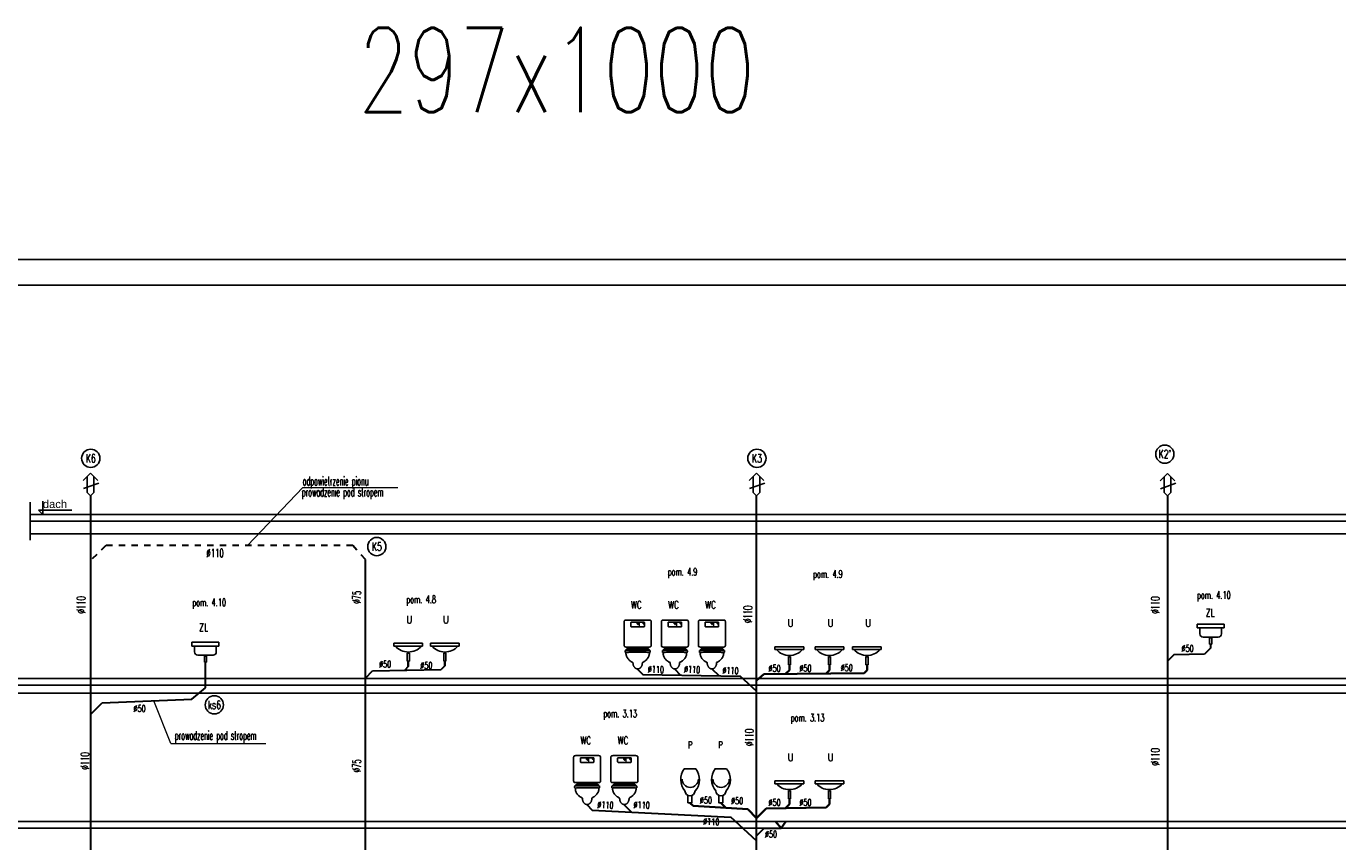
# Model space of a CAD drawing. Header units: millimetres. Extents: x -34676 to 172266, y 39940 to 476087.
# Tile 209 of 256: x 97708 to 128836, y 290761 to 310113. Entities that reach past the tile are written whole.
import ezdxf
from ezdxf.enums import TextEntityAlignment as Align
from ezdxf.lldxf.tags import DXFTag

# ---------------------------------------------------------------- set-up
doc = ezdxf.new("R2010")
doc.units = ezdxf.units.MM
doc.header["$MEASUREMENT"] = 0
doc.linetypes.add('DASHED', pattern=[2, 1, -1])
for name, color, linetype in [('#armatura', 255, 'Continuous'), ('#kan_san-op', 34, 'Continuous'), ('_opis', 7, 'Continuous'), ('IS_Opisy_działek_Therm', 7, 'SOLID'), ('ODCINKI', 7, 'Continuous')]:
    doc.layers.add(name, color=color, linetype=linetype)
doc.layers.add('#ks', color=34, linetype='Continuous', lineweight=30)
doc.layers.add('IS_Opisy_działek_Wodociag', color=7, linetype='SOLID', true_color=0x000000)
doc.styles.add('GLOWNE', font='romans.shx', dxfattribs={"width": 0.8})
doc.styles.add('ROMANS', font='romans', dxfattribs={"width": 0.6})
doc.styles.get("Standard").update_dxf_attribs({"font": 'arial.ttf'})
tags = doc.linetypes.add('SOLID', pattern=[10, 10, 0]).pattern_tags.tags
tags[6:7] = [DXFTag(74, 4), DXFTag(75, 0), DXFTag(340, '0'), DXFTag(46, 0.0), DXFTag(50, 0.0), DXFTag(44, 0.0), DXFTag(45, 0.0)]
tags[4:5] = [DXFTag(74, 4), DXFTag(75, 0), DXFTag(340, '0'), DXFTag(46, 0.0), DXFTag(50, 0.0), DXFTag(44, 0.0), DXFTag(45, 0.0)]

# ---------------------------------------------------------------- blocks, each defined once
blk = doc.blocks.new('AD201B8')
at = {"layer": '#ks', "color": 7, "lineweight": -3, "ltscale": 0.01, "const_width": 3.2}
for points in [[(4, 127.2), (4, 116)], [(-4.8, 68), (-4.8, 60)], [(4.8, 68), (4.8, 60)]]:
    blk.add_lwpolyline(points, dxfattribs=at)
at = {"layer": '#ks', "color": 7, "linetype": 'Continuous', "lineweight": -3}
for points, knots in [([(-32, 124), (-32, 124.7), (-32, 125.9), (-32, 127.5), (-31.9, 128.8), (-31.7, 129.9), (-31.3, 130.7), (-30.7, 131.3), (-29.9, 131.7), (-28.8, 131.9), (-27.5, 132), (-25.9, 132), (-24.7, 132), (-24, 132)], [0, 0, 0, 0, 0.01243432, 0.02261803, 0.03080098, 0.03729996, 0.0425926, 0.04742706, 0.0527197, 0.05921868, 0.06740164, 0.07758535, 0.09001967, 0.09001967, 0.09001967, 0.09001967]), ([(24, 132), (24.7, 132), (25.9, 132), (27.5, 132), (28.8, 131.9), (29.9, 131.7), (30.7, 131.3), (31.3, 130.7), (31.7, 129.9), (31.9, 128.8), (32, 127.5), (32, 125.9), (32, 124.7), (32, 124)], [0, 0, 0, 0, 0.01243432, 0.02261803, 0.03080098, 0.03729996, 0.0425926, 0.04742706, 0.0527197, 0.05921868, 0.06740164, 0.07758535, 0.09001967, 0.09001967, 0.09001967, 0.09001967]), ([(32, 124), (32, 122.6), (32, 119.9), (32, 116), (32, 112.2), (32, 108.6), (32, 104.8), (32, 101), (32, 96.9), (32, 92.4), (32, 87.5), (32, 81.9), (32, 78.1), (32, 76)], [0, 0, 0, 0, 0.0261458, 0.0504884, 0.073704, 0.0964688, 0.1194591, 0.1433509, 0.1688204, 0.196544, 0.2271976, 0.2614576, 0.3, 0.3, 0.3, 0.3]), ([(-24, 68), (-24.7, 68), (-25.9, 68), (-27.5, 68), (-28.8, 68.1), (-29.9, 68.3), (-30.7, 68.7), (-31.3, 69.3), (-31.7, 70.1), (-31.9, 71.2), (-32, 72.5), (-32, 74.1), (-32, 75.3), (-32, 76)], [0, 0, 0, 0, 0.01243432, 0.02261803, 0.03080098, 0.03729996, 0.0425926, 0.04742706, 0.0527197, 0.05921868, 0.06740164, 0.07758535, 0.09001967, 0.09001967, 0.09001967, 0.09001967]), ([(24, 68), (22.6, 68), (19.9, 68), (16, 68), (12.2, 68), (8.6, 68), (4.8, 68), (1, 68), (-3.1, 68), (-7.6, 68), (-12.5, 68), (-18.1, 68), (-21.9, 68), (-24, 68)], [0, 0, 0, 0, 0.0261458, 0.0504884, 0.073704, 0.0964688, 0.1194591, 0.1433509, 0.1688204, 0.196544, 0.2271976, 0.2614576, 0.3, 0.3, 0.3, 0.3]), ([(32, 76), (32, 75.3), (32, 74.1), (32, 72.5), (31.9, 71.2), (31.7, 70.1), (31.3, 69.3), (30.7, 68.7), (29.9, 68.3), (28.8, 68.1), (27.5, 68), (25.9, 68), (24.7, 68), (24, 68)], [0, 0, 0, 0, 0.01243432, 0.02261803, 0.03080098, 0.03729996, 0.0425926, 0.04742706, 0.0527197, 0.05921868, 0.06740164, 0.07758535, 0.09001967, 0.09001967, 0.09001967, 0.09001967])]:
    blk.add_open_spline(points, degree=3, knots=knots, dxfattribs=at)
for points in [[(-24, 132), (-22.5, 132), (-19.6, 132), (-15.3, 132), (-10.9, 132), (-6.5, 132), (-2.2, 132), (2.2, 132), (6.5, 132), (10.9, 132), (15.3, 132), (19.6, 132), (22.5, 132), (24, 132)], [(-32, 76), (-32, 77.5), (-32, 80.4), (-32, 84.7), (-32, 89.1), (-32, 93.5), (-32, 97.8), (-32, 102.2), (-32, 106.5), (-32, 110.9), (-32, 115.3), (-32, 119.6), (-32, 122.5), (-32, 124)]]:
    blk.add_open_spline(points, degree=3, dxfattribs=at)
at = {"layer": '#ks', "color": 7, "lineweight": -3, "ltscale": 0.01}
for points, knots in [([(-16, 124), (-16, 124.3), (-16, 124.7), (-16, 125.4), (-15.9, 125.9), (-15.9, 126.4), (-15.7, 126.7), (-15.5, 126.9), (-15.2, 127.1), (-14.7, 127.1), (-14.2, 127.2), (-13.5, 127.2), (-13.1, 127.2), (-12.8, 127.2)], [0, 0, 0, 0, 0.00497373, 0.00904721, 0.01232039, 0.01491998, 0.01703704, 0.01897083, 0.02108788, 0.02368747, 0.02696065, 0.03103414, 0.03600787, 0.03600787, 0.03600787, 0.03600787]), ([(-12.8, 127.2), (-12, 127.2), (-10.4, 127.2), (-8.2, 127.2), (-6.1, 127.2), (-4.1, 127.2), (-2.2, 127.2), (-0.2, 127.2), (1.9, 127.2), (4.2, 127.2), (6.8, 127.2), (9.7, 127.2), (11.7, 127.2), (12.8, 127.2)], [0, 0, 0, 0, 0.015447, 0.0293614, 0.0421938, 0.0543952, 0.0664162, 0.0787077, 0.0917205, 0.1059053, 0.121713, 0.1395943, 0.16, 0.16, 0.16, 0.16]), ([(-0.8, 126.4), (-0.8, 126.3), (-0.8, 126.2), (-0.9, 126), (-0.9, 125.7), (-1, 125.5), (-1.1, 125.3), (-1.3, 125.1), (-1.4, 124.9), (-1.5, 124.7), (-1.5, 124.4), (-1.6, 124.2), (-1.6, 124.1), (-1.6, 124)], [0, 0, 0, 0, 0.0013686, 0.00276912, 0.00421381, 0.00569952, 0.00721335, 0.0087371, 0.01025093, 0.01173665, 0.01318133, 0.01458185, 0.01595045, 0.01595045, 0.01595045, 0.01595045]), ([(0, 124), (0, 124.1), (0, 124.2), (-0.1, 124.4), (-0.1, 124.7), (-0.2, 124.9), (-0.3, 125.1), (-0.5, 125.3), (-0.6, 125.5), (-0.7, 125.7), (-0.7, 126), (-0.8, 126.2), (-0.8, 126.3), (-0.8, 126.4)], [0, 0, 0, 0, 0.0013686, 0.00276912, 0.00421381, 0.00569952, 0.00721335, 0.0087371, 0.01025093, 0.01173665, 0.01318133, 0.01458185, 0.01595045, 0.01595045, 0.01595045, 0.01595045]), ([(0.8, 124.8), (0.8, 124.7), (0.8, 124.6), (0.7, 124.4), (0.7, 124.1), (0.6, 123.9), (0.5, 123.7), (0.3, 123.5), (0.2, 123.3), (0.1, 123.1), (0.1, 122.8), (0, 122.6), (0, 122.5), (0, 122.4)], [0, 0, 0, 0, 0.0013686, 0.00276912, 0.00421381, 0.00569952, 0.00721335, 0.0087371, 0.01025093, 0.01173665, 0.01318133, 0.01458185, 0.01595045, 0.01595045, 0.01595045, 0.01595045]), ([(1.6, 122.4), (1.6, 122.5), (1.6, 122.6), (1.5, 122.8), (1.5, 123.1), (1.4, 123.3), (1.3, 123.5), (1.1, 123.7), (1, 123.9), (0.9, 124.1), (0.9, 124.4), (0.8, 124.6), (0.8, 124.7), (0.8, 124.8)], [0, 0, 0, 0, 0.0013686, 0.00276912, 0.00421381, 0.00569952, 0.00721335, 0.0087371, 0.01025093, 0.01173665, 0.01318133, 0.01458185, 0.01595045, 0.01595045, 0.01595045, 0.01595045]), ([(2.4, 126.4), (2.4, 126.3), (2.4, 126.2), (2.3, 126), (2.3, 125.7), (2.2, 125.5), (2.1, 125.3), (1.9, 125.1), (1.8, 124.9), (1.7, 124.7), (1.7, 124.4), (1.6, 124.2), (1.6, 124.1), (1.6, 124)], [0, 0, 0, 0, 0.0013686, 0.00276912, 0.00421381, 0.00569952, 0.00721335, 0.0087371, 0.01025093, 0.01173665, 0.01318133, 0.01458185, 0.01595045, 0.01595045, 0.01595045, 0.01595045]), ([(3.2, 124), (3.2, 124.1), (3.2, 124.2), (3.1, 124.4), (3.1, 124.7), (3, 124.9), (2.9, 125.1), (2.7, 125.3), (2.6, 125.5), (2.5, 125.7), (2.5, 126), (2.4, 126.2), (2.4, 126.3), (2.4, 126.4)], [0, 0, 0, 0, 0.0013686, 0.00276912, 0.00421381, 0.00569952, 0.00721335, 0.0087371, 0.01025093, 0.01173665, 0.01318133, 0.01458185, 0.01595045, 0.01595045, 0.01595045, 0.01595045]), ([(12.8, 127.2), (13.1, 127.2), (13.5, 127.2), (14.2, 127.2), (14.7, 127.1), (15.2, 127.1), (15.5, 126.9), (15.7, 126.7), (15.9, 126.4), (15.9, 125.9), (16, 125.4), (16, 124.7), (16, 124.3), (16, 124)], [0, 0, 0, 0, 0.00497373, 0.00904721, 0.01232039, 0.01491998, 0.01703704, 0.01897083, 0.02108788, 0.02368747, 0.02696065, 0.03103414, 0.03600787, 0.03600787, 0.03600787, 0.03600787]), ([(13.6, 126.4), (13.6, 126.3), (13.6, 126.2), (13.5, 126), (13.5, 125.7), (13.4, 125.5), (13.3, 125.3), (13.1, 125.1), (13, 124.9), (12.9, 124.7), (12.9, 124.4), (12.8, 124.2), (12.8, 124.1), (12.8, 124)], [0, 0, 0, 0, 0.0013686, 0.00276912, 0.00421381, 0.00569952, 0.00721335, 0.0087371, 0.01025093, 0.01173665, 0.01318133, 0.01458185, 0.01595045, 0.01595045, 0.01595045, 0.01595045]), ([(14.4, 124), (14.4, 124.1), (14.4, 124.2), (14.3, 124.4), (14.3, 124.7), (14.2, 124.9), (14.1, 125.1), (13.9, 125.3), (13.8, 125.5), (13.7, 125.7), (13.7, 126), (13.6, 126.2), (13.6, 126.3), (13.6, 126.4)], [0, 0, 0, 0, 0.0013686, 0.00276912, 0.00421381, 0.00569952, 0.00721335, 0.0087371, 0.01025093, 0.01173665, 0.01318133, 0.01458185, 0.01595045, 0.01595045, 0.01595045, 0.01595045]), ([(-16, 119.2), (-16, 119.4), (-16, 119.8), (-16, 120.3), (-16, 120.7), (-16, 121.1), (-16, 121.4), (-16, 121.8), (-16, 122.1), (-16, 122.5), (-16, 122.9), (-16, 123.4), (-16, 123.8), (-16, 124)], [0, 0, 0, 0, 0.00374155, 0.00687453, 0.00953418, 0.01185575, 0.01397446, 0.01602554, 0.01814425, 0.02046582, 0.02312547, 0.02625845, 0.03, 0.03, 0.03, 0.03]), ([(-12.8, 116), (-13.1, 116), (-13.5, 116), (-14.2, 116), (-14.7, 116.1), (-15.2, 116.1), (-15.5, 116.3), (-15.7, 116.5), (-15.9, 116.8), (-15.9, 117.3), (-16, 117.8), (-16, 118.5), (-16, 118.9), (-16, 119.2)], [0, 0, 0, 0, 0.00497373, 0.00904721, 0.01232039, 0.01491998, 0.01703704, 0.01897083, 0.02108788, 0.02368747, 0.02696065, 0.03103414, 0.03600787, 0.03600787, 0.03600787, 0.03600787]), ([(12.8, 116), (11.9, 116), (10.2, 116), (7.8, 116), (5.7, 116), (3.8, 116), (2.1, 116), (0.3, 116), (-1.7, 116), (-3.8, 116), (-6.4, 116), (-9.4, 116), (-11.6, 116), (-12.8, 116)], [0, 0, 0, 0, 0.0174756, 0.0322014, 0.0448986, 0.0562885, 0.0670924, 0.0780316, 0.0898272, 0.1032006, 0.118873, 0.1375657, 0.16, 0.16, 0.16, 0.16]), ([(-1.6, 124), (-1.6, 124), (-1.6, 124), (-1.6, 123.9), (-1.6, 123.8), (-1.6, 123.8), (-1.5, 123.7), (-1.5, 123.5), (-1.4, 123.4), (-1.3, 123.3), (-1.2, 123.3), (-1, 123.2), (-0.9, 123.2), (-0.8, 123.2)], [0, 0, 0, 0, 0.000116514, 0.000436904, 0.000919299, 0.001525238, 0.002221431, 0.002982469, 0.003794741, 0.004661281, 0.005605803, 0.006672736, 0.007921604, 0.007921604, 0.007921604, 0.007921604]), ([(-0.8, 123.2), (-0.7, 123.2), (-0.6, 123.2), (-0.4, 123.3), (-0.3, 123.3), (-0.2, 123.4), (-0.1, 123.5), (-0.1, 123.7), (0, 123.8), (0, 123.8), (0, 123.9), (0, 124), (0, 124), (0, 124)], [0, 0, 0, 0, 0.001248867, 0.002315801, 0.003260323, 0.004126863, 0.004939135, 0.005700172, 0.006396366, 0.007002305, 0.007484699, 0.007805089, 0.007921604, 0.007921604, 0.007921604, 0.007921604]), ([(0, 122.4), (0, 122.4), (0, 122.4), (0, 122.3), (0, 122.2), (0, 122.2), (0.1, 122.1), (0.1, 121.9), (0.2, 121.8), (0.3, 121.7), (0.4, 121.7), (0.6, 121.6), (0.7, 121.6), (0.8, 121.6)], [0, 0, 0, 0, 0.000116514, 0.000436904, 0.000919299, 0.001525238, 0.002221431, 0.002982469, 0.003794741, 0.004661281, 0.005605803, 0.006672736, 0.007921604, 0.007921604, 0.007921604, 0.007921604]), ([(0.8, 121.6), (0.9, 121.6), (1, 121.6), (1.2, 121.7), (1.3, 121.7), (1.4, 121.8), (1.5, 121.9), (1.5, 122.1), (1.6, 122.2), (1.6, 122.2), (1.6, 122.3), (1.6, 122.4), (1.6, 122.4), (1.6, 122.4)], [0, 0, 0, 0, 0.001248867, 0.002315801, 0.003260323, 0.004126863, 0.004939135, 0.005700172, 0.006396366, 0.007002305, 0.007484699, 0.007805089, 0.007921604, 0.007921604, 0.007921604, 0.007921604]), ([(1.6, 124), (1.6, 124), (1.6, 124), (1.6, 123.9), (1.6, 123.8), (1.6, 123.8), (1.7, 123.7), (1.7, 123.5), (1.8, 123.4), (1.9, 123.3), (2, 123.3), (2.2, 123.2), (2.3, 123.2), (2.4, 123.2)], [0, 0, 0, 0, 0.000116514, 0.000436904, 0.000919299, 0.001525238, 0.002221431, 0.002982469, 0.003794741, 0.004661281, 0.005605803, 0.006672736, 0.007921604, 0.007921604, 0.007921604, 0.007921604]), ([(2.4, 123.2), (2.5, 123.2), (2.6, 123.2), (2.8, 123.3), (2.9, 123.3), (3, 123.4), (3.1, 123.5), (3.1, 123.7), (3.2, 123.8), (3.2, 123.8), (3.2, 123.9), (3.2, 124), (3.2, 124), (3.2, 124)], [0, 0, 0, 0, 0.001248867, 0.002315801, 0.003260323, 0.004126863, 0.004939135, 0.005700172, 0.006396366, 0.007002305, 0.007484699, 0.007805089, 0.007921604, 0.007921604, 0.007921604, 0.007921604]), ([(12.8, 124), (12.8, 124), (12.8, 124), (12.8, 123.9), (12.8, 123.8), (12.8, 123.8), (12.9, 123.7), (12.9, 123.5), (13, 123.4), (13.1, 123.3), (13.2, 123.3), (13.4, 123.2), (13.5, 123.2), (13.6, 123.2)], [0, 0, 0, 0, 0.000116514, 0.000436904, 0.000919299, 0.001525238, 0.002221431, 0.002982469, 0.003794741, 0.004661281, 0.005605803, 0.006672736, 0.007921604, 0.007921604, 0.007921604, 0.007921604]), ([(16, 119.2), (16, 118.9), (16, 118.5), (16, 117.8), (15.9, 117.3), (15.9, 116.8), (15.7, 116.5), (15.5, 116.3), (15.2, 116.1), (14.7, 116.1), (14.2, 116), (13.5, 116), (13.1, 116), (12.8, 116)], [0, 0, 0, 0, 0.00497373, 0.00904721, 0.01232039, 0.01491998, 0.01703704, 0.01897083, 0.02108788, 0.02368747, 0.02696065, 0.03103414, 0.03600787, 0.03600787, 0.03600787, 0.03600787]), ([(13.6, 123.2), (13.7, 123.2), (13.8, 123.2), (14, 123.3), (14.1, 123.3), (14.2, 123.4), (14.3, 123.5), (14.3, 123.7), (14.4, 123.8), (14.4, 123.8), (14.4, 123.9), (14.4, 124), (14.4, 124), (14.4, 124)], [0, 0, 0, 0, 0.001248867, 0.002315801, 0.003260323, 0.004126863, 0.004939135, 0.005700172, 0.006396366, 0.007002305, 0.007484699, 0.007805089, 0.007921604, 0.007921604, 0.007921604, 0.007921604]), ([(16, 124), (16, 123.8), (16, 123.4), (16, 122.9), (16, 122.5), (16, 122.1), (16, 121.8), (16, 121.4), (16, 121.1), (16, 120.7), (16, 120.3), (16, 119.8), (16, 119.4), (16, 119.2)], [0, 0, 0, 0, 0.00374155, 0.00687453, 0.00953418, 0.01185575, 0.01397446, 0.01602554, 0.01814425, 0.02046582, 0.02312547, 0.02625845, 0.03, 0.03, 0.03, 0.03]), ([(-28, 60), (-27.9, 60.2), (-27.8, 60.6), (-27.5, 61.2), (-27.2, 61.8), (-26.9, 62.3), (-26.5, 62.7), (-26.1, 63.1), (-25.7, 63.4), (-25.3, 63.7), (-24.9, 63.9), (-24.4, 64), (-24.1, 64), (-24, 64)], [0, 0, 0, 0, 0.00423186, 0.00830097, 0.01220149, 0.01592844, 0.01947867, 0.02285217, 0.02605368, 0.02909475, 0.03199625, 0.03479091, 0.03752535, 0.03752535, 0.03752535, 0.03752535]), ([(-24, 64), (-21.8, 64), (-17.8, 64), (-12.5, 64), (-8.3, 64), (-4.8, 64), (-1.7, 64), (1.2, 64), (4.2, 64), (7.8, 64), (12.2, 64), (17.7, 64), (21.7, 64), (24, 64)], [0, 0, 0, 0, 0.0413599, 0.0740195, 0.0999399, 0.1210819, 0.1394065, 0.1568745, 0.175447, 0.1970849, 0.2237491, 0.2574005, 0.3, 0.3, 0.3, 0.3]), ([(24, 64), (24.1, 64), (24.4, 64), (24.9, 63.9), (25.3, 63.7), (25.7, 63.4), (26.1, 63.1), (26.5, 62.7), (26.9, 62.3), (27.2, 61.8), (27.5, 61.2), (27.8, 60.6), (27.9, 60.2), (28, 60)], [0, 0, 0, 0, 0.00273444, 0.00552909, 0.00843059, 0.01147167, 0.01467318, 0.01804667, 0.02159691, 0.02532386, 0.02922438, 0.03329349, 0.03752535, 0.03752535, 0.03752535, 0.03752535]), ([(-28, 60), (-28.1, 60), (-28.4, 60), (-28.7, 60), (-29, 60), (-29.2, 59.9), (-29.4, 59.8), (-29.5, 59.6), (-29.5, 59.4), (-29.6, 59), (-29.6, 58.7), (-29.6, 58.2), (-29.6, 57.8), (-29.6, 57.6)], [0, 0, 0, 0, 0.00248688, 0.00452447, 0.00616882, 0.00750526, 0.00868128, 0.00991384, 0.01141668, 0.01334144, 0.01579113, 0.01884568, 0.02257596, 0.02257596, 0.02257596, 0.02257596]), ([(-29.6, 57.6), (-29.6, 57.5), (-29.6, 57.2), (-29.6, 56.8), (-29.6, 56.5), (-29.5, 56.2), (-29.5, 55.9), (-29.4, 55.7), (-29.2, 55.5), (-29, 55.4), (-28.7, 55.3), (-28.4, 55.2), (-28.1, 55.2), (-28, 55.2)], [0, 0, 0, 0, 0.00260332, 0.00495928, 0.00707154, 0.00895171, 0.01062718, 0.01215261, 0.01362068, 0.01515861, 0.01690281, 0.01897256, 0.0214625, 0.0214625, 0.0214625, 0.0214625]), ([(28, 60), (26.2, 60), (22.6, 60), (17.2, 60), (11.9, 60), (6.6, 60), (1.4, 60), (-3.7, 60), (-8.8, 60), (-13.7, 60), (-18.6, 60), (-23.3, 60), (-26.5, 60), (-28, 60)], [0, 0, 0, 0, 0.0339594, 0.0676258, 0.1009542, 0.1338993, 0.1664162, 0.1984598, 0.229985, 0.2609467, 0.2912998, 0.3209992, 0.35, 0.35, 0.35, 0.35]), ([(-28, 55.2), (-26.3, 55.3), (-22.8, 55.4), (-17.6, 55.6), (-12.5, 55.7), (-7.3, 55.8), (-2.2, 55.8), (2.8, 55.8), (7.9, 55.8), (12.9, 55.7), (18, 55.6), (23, 55.4), (26.3, 55.3), (28, 55.2)], [0, 0, 0, 0, 0.0326306, 0.0650275, 0.0972149, 0.1292172, 0.1610589, 0.1927644, 0.2243581, 0.2558647, 0.2873085, 0.3187141, 0.350106, 0.350106, 0.350106, 0.350106]), ([(-28, 55.2), (-28, 54), (-27.9, 51.8), (-27.3, 48.6), (-26.4, 45.7), (-25.2, 43.2), (-23.8, 40.9), (-22.1, 38.9), (-20.2, 37.1), (-18.1, 35.4), (-15.9, 33.9), (-13.6, 32.5), (-12, 31.6), (-11.2, 31.2)], [0, 0, 0, 0, 0.022009, 0.0420139, 0.0604947, 0.0779125, 0.0946803, 0.1111371, 0.1275324, 0.1440256, 0.1606965, 0.1775602, 0.1945849, 0.1945849, 0.1945849, 0.1945849]), ([(-11.2, 31.2), (-11.2, 30.4), (-11.1, 28.7), (-10.7, 26.4), (-10.1, 24.3), (-9.3, 22.4), (-8.3, 20.7), (-7.2, 19.3), (-5.9, 18.1), (-4.5, 17.2), (-3, 16.5), (-1.5, 16.1), (-0.5, 16), (0, 16)], [0, 0, 0, 0, 0.0157588, 0.0304114, 0.0440832, 0.05689, 0.068938, 0.0803261, 0.091148, 0.1014962, 0.1114679, 0.1211705, 0.1307285, 0.1307285, 0.1307285, 0.1307285]), ([(0, 16), (0.5, 16), (1.5, 16.1), (3, 16.5), (4.5, 17.2), (5.9, 18.1), (7.2, 19.3), (8.3, 20.7), (9.3, 22.4), (10.1, 24.3), (10.7, 26.4), (11.1, 28.7), (11.2, 30.4), (11.2, 31.2)], [0, 0, 0, 0, 0.009558, 0.0192606, 0.0292323, 0.0395805, 0.0504023, 0.0617905, 0.0738385, 0.0866453, 0.1003171, 0.1149697, 0.1307285, 0.1307285, 0.1307285, 0.1307285]), ([(11.2, 31.2), (11.9, 31.6), (13.4, 32.5), (15.6, 33.9), (17.7, 35.4), (19.8, 37.1), (21.7, 38.9), (23.5, 40.9), (25, 43.2), (26.3, 45.7), (27.3, 48.6), (27.9, 51.8), (28, 54), (28, 55.2)], [0, 0, 0, 0, 0.0160517, 0.0323232, 0.0487165, 0.0651746, 0.0817004, 0.0983761, 0.11538, 0.1329948, 0.1516015, 0.1716595, 0.193675, 0.193675, 0.193675, 0.193675]), ([(29.6, 57.6), (29.6, 57.8), (29.6, 58.2), (29.6, 58.7), (29.6, 59), (29.5, 59.4), (29.5, 59.6), (29.4, 59.8), (29.2, 59.9), (29, 60), (28.7, 60), (28.4, 60), (28.1, 60), (28, 60)], [0, 0, 0, 0, 0.00373029, 0.00678483, 0.00923453, 0.01115929, 0.01266213, 0.01389468, 0.0150707, 0.01640714, 0.0180515, 0.02008909, 0.02257596, 0.02257596, 0.02257596, 0.02257596]), ([(28, 55.2), (28.1, 55.2), (28.4, 55.2), (28.7, 55.3), (29, 55.4), (29.2, 55.5), (29.4, 55.7), (29.5, 55.9), (29.5, 56.2), (29.6, 56.5), (29.6, 56.8), (29.6, 57.2), (29.6, 57.5), (29.6, 57.6)], [0, 0, 0, 0, 0.00248994, 0.00455969, 0.00630389, 0.00784182, 0.00930989, 0.01083532, 0.01251079, 0.01439096, 0.01650323, 0.01885919, 0.0214625, 0.0214625, 0.0214625, 0.0214625])]:
    blk.add_open_spline(points, degree=3, knots=knots, dxfattribs=at)
at = {"layer": '#armatura', "color": 7, "style": 'ROMANS', "width": 0.75}
blk.add_text('WC', height=18, dxfattribs=at).set_placement((-16.1, 159.1))
blk = doc.blocks.new('AD201A8')
at = {"layer": '#armatura', "color": 7, "ltscale": 0.008}
for p, q in [((-33.8, 90), (34.3, 90)), ((-33.8, 90), (-33.8, 83)), ((34.3, 83), (-33.8, 83)), ((-2.6, 66.1), (-2.6, 47.3)), ((2.6, 66.1), (-2.6, 66.1)), ((2.6, 47.3), (2.6, 66.1)), ((34.3, 90), (34.3, 83)), ((2.6, 47.3), (-2.6, 47.3))]:
    blk.add_line(p, q, dxfattribs=at)
blk.add_arc((0, 110.6), 41.4, 221.7425, 318.4821, dxfattribs=at)
at = {"layer": '#armatura', "color": 7, "style": 'ROMANS', "width": 0.75}
blk.add_text('U', height=18, dxfattribs=at).set_placement((-9.1, 137.1))
blk = doc.blocks.new('A$C51EE0A61')
at = {"layer": '#armatura', "color": 7, "ltscale": 0.008}
for p, q in [((0, 91), (639, 91)), ((0, 0), (0, 91)), ((639, 0), (0, 0)), ((64, 0), (579, 0)), ((639, 91), (639, 0))]:
    blk.add_line(p, q, dxfattribs=at)

msp = doc.modelspace()

# ---------------------------------------------------------------- linework, layer by layer
at = {"layer": '#armatura', "color": 7, "ltscale": 0.008}
for p, q in [((125561, 295834), (125561, 295696)), ((126075, 295834), (126075, 295696)), ((101704, 295405), (101704, 295267)), ((102219, 295405), (102219, 295267)), ((125638, 295619), (125999, 295619)), ((125844, 295596), (125792, 295596)), ((125792, 295596), (125792, 295451)), ((125844, 295451), (125792, 295451)), ((125844, 295451), (125844, 295596)), ((102142, 295191), (101781, 295191)), ((101936, 295167), (101987, 295167)), ((101936, 295022), (101936, 295167)), ((101987, 295167), (101987, 295022)), ((101936, 295022), (101987, 295022)), ((113598, 292488), (113321, 292488)), ((114332, 292488), (114055, 292488))]:
    msp.add_line(p, q, dxfattribs=at)
for points in [[(113506, 291858), (113506, 291685), (113412, 291685), (113412, 291861)], [(114240, 291858), (114240, 291685), (114146, 291685), (114146, 291861)]]:
    msp.add_lwpolyline(points, dxfattribs=at)
for centre, radius, start, end in [((125638, 295696), 76.9, 180.0003, 270.0003), ((125999, 295696), 76.9, 270.0003, 0.0003), ((101781, 295267), 76.9, 179.9997, 269.9997), ((102142, 295267), 76.9, 269.9997, 359.9997), ((113654, 292242), 414, 143.6605, 221.1182), ((113287, 292236), 400, 318.2168, 38.9643), ((114389, 292242), 414, 143.6605, 221.1182), ((114021, 292236), 400, 318.2168, 38.9643), ((113467, 292246), 194, 180, 0), ((114201, 292246), 194, 180, 0), ((113462, 291970), 120, 180, 0), ((114197, 291970), 120, 180, 0)]:
    msp.add_arc(centre, radius, start, end, dxfattribs=at)
at = {"layer": '#kan_san-op', "color": 7}
for centre in [(99240, 299860), (115050, 299860), (124731, 299959), (106029, 297765), (102174, 294009)]:
    msp.add_ellipse(centre, major_axis=(-153, 153), ratio=1, start_param=3.926991, end_param=10.210176, dxfattribs=at)
at = {"layer": '#ks', "color": 34, "linetype": 'DASHED', "lineweight": 30, "ltscale": 150}
for p, q in [((99595, 297789), (99232, 297426)), ((105456, 297789), (99595, 297789)), ((105758, 297458), (105456, 297789))]:
    msp.add_line(p, q, dxfattribs=at)
at = {"layer": '#ks', "lineweight": 35}
for p, q in [((106776, 295044), (106776, 294916)), ((107644, 295044), (107644, 294938)), ((115822, 294833), (115731, 294742)), ((115822, 294962), (115822, 294833)), ((116772, 294833), (116692, 294754)), ((116772, 294962), (116772, 294833)), ((117664, 294833), (117596, 294765)), ((117664, 294962), (117664, 294833)), ((115042, 294590), (115214, 294736)), ((115214, 294736), (117596, 294765)), ((113459, 291685), (113534, 291610)), ((114193, 291685), (114316, 291562)), ((115822, 291778), (115822, 291650)), ((116772, 291778), (116772, 291650)), ((113534, 291610), (114833, 291531)), ((114833, 291531), (115042, 291322)), ((115273, 291553), (115042, 291322)), ((115273, 291553), (116692, 291570)), ((115822, 291650), (115731, 291559)), ((116772, 291650), (116692, 291570))]:
    msp.add_line(p, q, dxfattribs=at)
at = {"layer": '#ks', "color": 7, "lineweight": 35}
for p, q in [((115493, 291238), (115625, 291085)), ((115625, 291085), (115737, 291238))]:
    msp.add_line(p, q, dxfattribs=at)
at = {"layer": '_opis', "color": 7}
for p, q in [((99058, 299333), (99232, 299507)), ((99405, 299333), (99232, 299507)), ((114868, 299333), (115042, 299507)), ((115215, 299333), (115042, 299507)), ((124624, 299327), (124797, 299500)), ((124971, 299327), (124797, 299500)), ((99064, 299143), (99429, 299272)), ((99152, 299052), (99152, 299427)), ((99311, 299052), (99311, 299427)), ((114874, 299143), (115239, 299272)), ((114962, 299052), (114962, 299427)), ((115121, 299052), (115121, 299427)), ((124630, 299136), (124995, 299266)), ((124718, 299045), (124718, 299420)), ((124877, 299045), (124877, 299420)), ((99232, 298973), (99152, 299052)), ((99232, 298973), (99311, 299052)), ((115042, 298973), (114962, 299052)), ((115042, 298973), (115121, 299052)), ((124797, 298966), (124718, 299045)), ((124797, 298966), (124877, 299045))]:
    msp.add_line(p, q, dxfattribs=at)
at = {"layer": 'IS_Opisy_działek_Therm', "color": 7}
for p, q in [((72266, 304575), (172266, 304575)), ((172266, 304575), (72266, 304575)), ((171666, 303965), (74766, 303965))]:
    msp.add_line(p, q, dxfattribs=at)
at = {"layer": 'IS_Opisy_działek_Therm', "color": 252, "ltscale": 10}
msp.add_line((97798, 298821), (97798, 297921), dxfattribs=at)
at = {"layer": 'IS_Opisy_działek_Therm', "color": 7, "ltscale": 10}
for points in [[(98102, 298840), (98102, 298523)], [(98102, 298523), (97996, 298629)], [(97996, 298629), (98788, 298629)]]:
    msp.add_lwpolyline(points, dxfattribs=at)
at = {"layer": 'IS_Opisy_działek_Therm', "color": 252, "ltscale": 10}
for points in [[(97798, 298523), (151618, 298523)], [(97798, 298371), (151618, 298371)], [(97798, 298066), (151618, 298066)], [(75191, 294479), (151618, 294479)], [(75838, 294632), (151618, 294632)], [(75022, 294283), (151618, 294283)], [(75191, 291086), (151618, 291086)], [(75838, 291238), (151618, 291238)]]:
    msp.add_lwpolyline(points, dxfattribs=at)
at = {"layer": 'IS_Opisy_działek_Wodociag', "color": 7, "lineweight": 13, "ltscale": 10}
for p, q in [((102963, 297789), (104274, 299165)), ((104274, 299165), (106530, 299165)), ((101138, 293090), (100739, 294105)), ((101138, 293090), (103395, 293090))]:
    msp.add_line(p, q, dxfattribs=at)
at = {"layer": 'ODCINKI', "color": 34, "lineweight": 30}
for p, q in [((99232, 298973), (99232, 283888)), ((115042, 283562), (115042, 298973)), ((124797, 298966), (124797, 280821)), ((105758, 283577), (105758, 297458)), ((125818, 295451), (125818, 295357)), ((124948, 295194), (124797, 295043)), ((125672, 295211), (124948, 295194)), ((125818, 295357), (125672, 295211)), ((101962, 294414), (101962, 295022)), ((105758, 294644), (105929, 294816)), ((105929, 294816), (107556, 294850)), ((106776, 294916), (106691, 294831)), ((107644, 294938), (107556, 294850)), ((112210, 294862), (112342, 294731)), ((113094, 294862), (113240, 294716)), ((113982, 294861), (114144, 294706)), ((112342, 294731), (114652, 294692)), ((115042, 294335), (114652, 294692)), ((101641, 294142), (101962, 294414)), ((99232, 293784), (99512, 294054)), ((99512, 294054), (101641, 294142)), ((111011, 291645), (111142, 291514)), ((111142, 291514), (114430, 291341)), ((111895, 291645), (112075, 291465)), ((115042, 290781), (114430, 291341)), ((115042, 290899), (115217, 291074)), ((115217, 291074), (115625, 291085))]:
    msp.add_line(p, q, dxfattribs=at)

# ---------------------------------------------------------------- block references
at = {"layer": '#ks', "color": 1, "lineweight": 35, "xscale": -1, "rotation": 0.0003406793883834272}
msp.add_blockref('A$C51EE0A61', (126140, 295834), dxfattribs=at)
at = {"layer": '#ks', "color": 1, "lineweight": 35, "rotation": 359.9996593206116}
msp.add_blockref('A$C51EE0A61', (101639, 295405), dxfattribs=at)
at = {"lineweight": 50, "yscale": 10.00000000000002}
for name, p, xscale, zscale in [('AD201B8', (112220, 294701), 10.00000000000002, 10.00000000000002), ('AD201B8', (113103, 294701), 10.00000000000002, 10.00000000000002), ('AD201B8', (113982, 294701), 10.00000000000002, 10.00000000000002), ('AD201A8', (106776, 294571), -10.00000000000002, 9.999999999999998), ('AD201A8', (107644, 294571), -10.00000000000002, 9.999999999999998), ('AD201A8', (115822, 294489), -10.00000000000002, 9.999999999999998), ('AD201A8', (116772, 294489), -10.00000000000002, 9.999999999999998), ('AD201A8', (117664, 294489), -10.00000000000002, 9.999999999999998), ('AD201B8', (111020, 291484), 10.00000000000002, 10.00000000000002), ('AD201B8', (111904, 291484), 10.00000000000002, 10.00000000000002), ('AD201A8', (115822, 291305), -10.00000000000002, 9.999999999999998), ('AD201A8', (116772, 291305), -10.00000000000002, 9.999999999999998)]:
    msp.add_blockref(name, p, dxfattribs=dict(at, xscale=xscale, zscale=zscale))

# ---------------------------------------------------------------- texts
at = {"layer": '#armatura', "color": 7, "style": 'ROMANS'}
for s, height, rotation, width, p in [('pom. 4.9', 180, 0.0003, 0.6, (112933, 297077)), ('pom. 4.9', 180, 0.0003, 0.6, (116382, 297025)), ('pom. 4.10', 180, 0.0003, 0.6, (125494, 296524)), ('pom. 4.10', 180, 0.0003, 0.6, (101649, 296351)), ('pom. 4.8', 180, 0.0003, 0.6, (106729, 296423)), ('ZL', 180, 0.0003, 0.75, (125704, 296109)), ('ZL', 180, 0.0003, 0.75, (101813, 295761)), ('%%C50', 160, 359.1464, 0.7, (125128, 295272)), ('%%C50', 160, 359.1464, 0.7, (106081, 294897)), ('%%C50', 160, 359.1464, 0.7, (107060, 294867)), ('%%C110', 160, 357.571, 0.7, (112458, 294778)), ('%%C110', 160, 357.571, 0.7, (113318, 294778)), ('%%C110', 160, 357.571, 0.7, (114229, 294751)), ('∅50', 160, 359.1464, 0.7, (115325, 294798)), ('%%C50', 160, 359.1464, 0.7, (116057, 294800)), ('%%C50', 160, 359.1464, 0.7, (117037, 294813)), ('%%C50', 160, 359.1464, 0.7, (100255, 293844)), ('pom. 3.13', 180, 0.0003, 0.6, (111403, 293713)), ('pom. 3.13', 180, 0.0003, 0.6, (115852, 293616)), ('P', 160, 359.1464, 0.7, (113415, 292977)), ('P', 160, 359.1464, 0.7, (114135, 292980)), ('%%C110', 160, 357.571, 0.7, (111259, 291561)), ('%%C110', 160, 357.571, 0.7, (112119, 291561)), ('%%C50', 160, 359.1464, 0.7, (113696, 291669)), ('%%C50', 160, 359.1464, 0.7, (114436, 291656)), ('∅50', 160, 359.1464, 0.7, (115325, 291615)), ('%%C50', 160, 359.1464, 0.7, (116057, 291616)), ('%%C110', 160, 357.571, 0.7, (113772, 291167)), ('%%C50', 160, 359.1464, 0.7, (115240, 290862))]:
    msp.add_text(s, height=height, rotation=rotation, dxfattribs=dict(at, width=width)).set_placement(p)
at = {"layer": '#kan_san-op', "color": 1, "lineweight": 25, "style": 'GLOWNE', "width": 0.7}
msp.add_text('297x1000', height=2000, dxfattribs=at).set_placement((110296, 309077), align=Align.MIDDLE_CENTER)
at = {"layer": '#kan_san-op', "color": 7, "style": 'GLOWNE', "width": 0.7}
for s, p in [('K6', (99240, 299860)), ('K3', (115050, 299860)), ("K2'", (124731, 299959)), ('K5', (106029, 297765)), ('ks6', (102174, 294009))]:
    msp.add_text(s, height=196.4, dxfattribs=at).set_placement(p, align=Align.MIDDLE_CENTER)
at = {"layer": '#ks', "color": 7, "lineweight": 25, "insert": (102395, 297711), "char_height": 200, "attachment_point": 3, "style": 'ROMANS'}
msp.add_mtext('%%C110', dxfattribs=at)
at = {"layer": '#ks', "color": 7, "lineweight": 25, "char_height": 200, "attachment_point": 3, "rotation": 90, "style": 'ROMANS'}
for s, insert in [('%%C75', (105451, 296718)), ('%%C110', (98911, 296588)), ('%%C110', (114735, 296363)), ('%%C110', (124404, 296583)), ('%%C110', (114771, 293443)), ('%%C110', (124404, 292983)), ('%%C110', (99003, 292884)), ('%%C75', (105451, 292718))]:
    msp.add_mtext(s, dxfattribs=dict(at, insert=insert))
at = {"layer": 'IS_Opisy_działek_Therm', "color": 7, "ltscale": 10, "insert": (98102, 298677), "char_height": 190.1, "attachment_point": 7}
msp.add_mtext('\\fArial|b0|i0;dach', dxfattribs=at)
at = {"layer": 'IS_Opisy_działek_Wodociag', "color": 7, "lineweight": 13, "ltscale": 10, "style": 'ROMANS', "width": 0.5}
for s, p in [('prowadzenie pod stropem', (104247, 298957)), ('odpowietrzenie pionu ', (104270, 299216)), ('prowadzenie pod stropem', (101234, 293178))]:
    msp.add_text(s, height=210, dxfattribs=at).set_placement(p)

doc.saveas('drawing.dxf')
